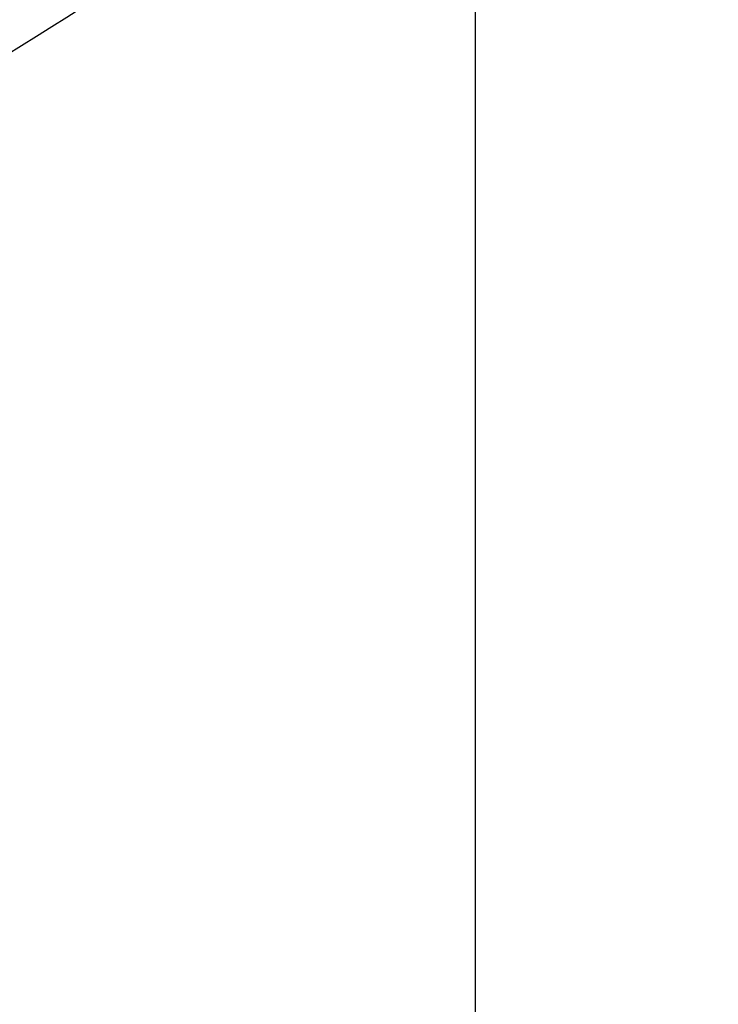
# Model space of a CAD drawing. Header units: millimetres. Extents: x -761 to -147, y -807 to -217.
# Tile 216 of 256: x -692.73 to -688.54, y -655.73 to -649.84. Entities that reach past the tile are written whole.
import ezdxf

# ---------------------------------------------------------------- set-up
doc = ezdxf.new("R2010")
doc.units = ezdxf.units.MM
doc.layers.add('Calque 16', color=7, linetype='Continuous', true_color=0x343231)

msp = doc.modelspace()

# ---------------------------------------------------------------- linework, layer by layer
at = {"layer": 'Calque 16'}
for points, weights in [([(-677.4443, -619.3203, -95.5036), (-675.5399, -649.1936, -90.7144), (-709.9728, -650.458, -89.9369)], [1, 0.703568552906, 1]), ([(-677.7111, -621.0151, -106.5702), (-675.5852, -650.9865, -101.3191), (-710.2257, -652.2329, -100.4384)], [1, 0.701410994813, 1]), ([(-678.0112, -622.8823, -117.6059), (-675.6753, -652.9369, -111.9039), (-710.5117, -654.1628, -110.9243)], [1, 0.699378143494, 1])]:
    msp.add_rational_spline(points, weights, degree=2, dxfattribs=at)
msp.add_open_spline([(-678.0112, -622.8823, -117.6059), (-677.8807, -624.7541, -117.614), (-677.9427, -626.6316, -117.6183), (-678.4659, -630.4674, -117.6152), (-678.9494, -632.4135, -117.6073), (-681.1044, -638.3041, -117.5697), (-683.476, -641.9999, -117.5265), (-688.2096, -646.7588, -117.4879), (-689.9818, -648.2061, -117.4796), (-693.801, -650.7273, -117.4765), (-695.8321, -651.8018, -117.4816), (-700.0273, -653.5296, -117.5004), (-702.1727, -654.194, -117.5138), (-706.4541, -655.1053, -117.5317), (-708.5737, -655.3723, -117.537), (-710.708, -655.4562, -117.5229)], degree=3, knots=[0, 0, 0, 0, 5.691112, 5.691112, 11.724043, 11.724043, 24.468864, 24.468864, 30.901171, 30.901171, 37.204421, 37.204421, 43.253282, 43.253282, 48.947747, 48.947747, 48.947747, 48.947747], dxfattribs=at)
msp.add_open_spline([(-690.0009, -632.1641, -106.9067), (-690.0007, -640.469, -106.9067), (-690.0009, -648.7741, -106.9067), (-690.0008, -657.079, -106.9067)], degree=3, dxfattribs=at)

doc.saveas('drawing.dxf')
